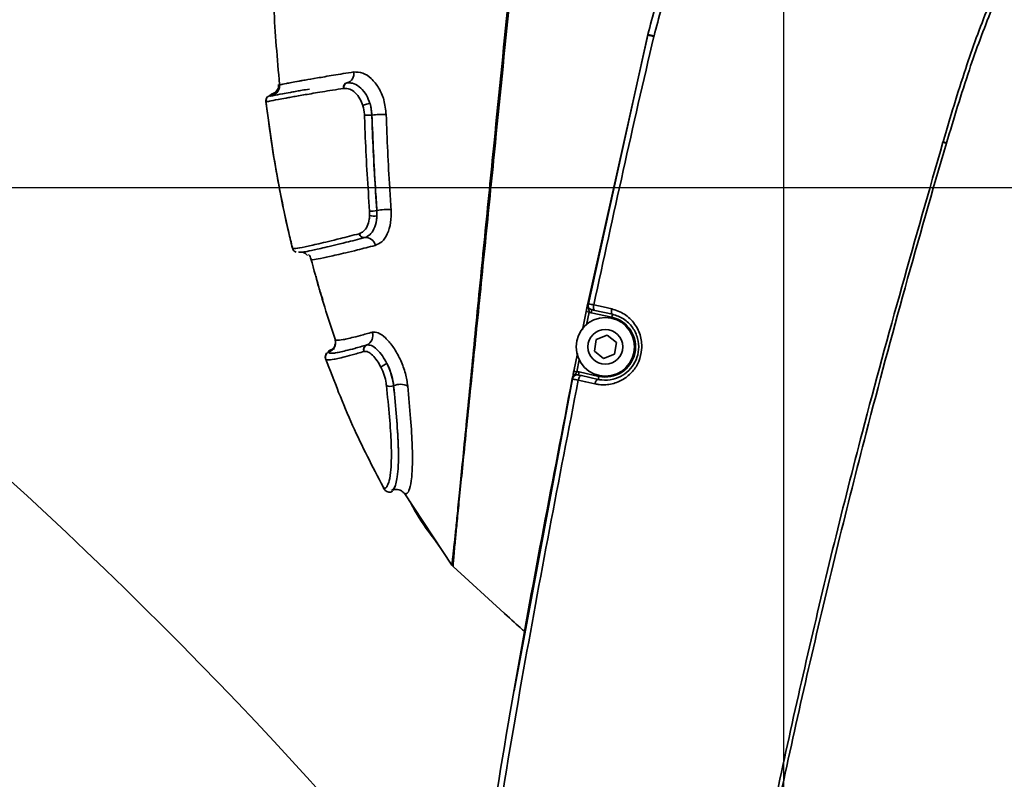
# Model space of a CAD drawing. Header units: millimetres. Extents: x -7686 to -856, y -458 to 6140.
# Tile 47 of 102: x -5967 to -5871, y 3971 to 4045. Entities that reach past the tile are written whole.
import ezdxf

# ---------------------------------------------------------------- set-up
doc = ezdxf.new("R2010")
doc.units = ezdxf.units.MM
doc.header["$LTSCALE"] = 5
doc.header["$PDSIZE"] = -1
doc.dimstyles.new('本体 安装', dxfattribs={"dimtxt": 24, "dimasz": 12, "dimexe": 7, "dimexo": 0.625, "dimtad": 1, "dimtoh": 1, "dimtxsty": 'Standard', "dimcen": 2.5, "dimclrd": 1, "dimclre": 1, "dimclrt": 4, "dimadec": 0, "dimazin": 0, "dimtfac": 1, "dimtmove": 0, "dimatfit": 3, "dimfxl": 1, "dimarcsym": 0})

# ---------------------------------------------------------------- blocks, each defined once
blk = doc.blocks.new('*D70')
at = {"color": 1, "linetype": 'ByBlock', "lineweight": -2, "transparency": 16777216}
for p, q in [((-5843.335, 4028.258), (-6087.162, 4028.258)), ((-6080.162, 3610.258), (-6080.162, 4016.258)), ((-5843.335, 3598.258), (-6087.162, 3598.258))]:
    blk.add_line(p, q, dxfattribs=at)
at = {"color": 1, "linetype": 'ByBlock', "transparency": 16777216}
for points in [[(-6082.162, 4016.258), (-6078.162, 4016.258), (-6080.162, 4028.258)], [(-6082.162, 3610.258), (-6078.162, 3610.258), (-6080.162, 3598.258)]]:
    blk.add_solid(points, dxfattribs=at)
at = {"layer": 'Defpoints', "color": 0, "linetype": 'ByBlock', "transparency": 16777216}
for p in [(-6080.162, 4028.258), (-5842.71, 4028.258), (-5842.71, 3598.258)]:
    blk.add_point(p, dxfattribs=at)
at = {"color": 4, "linetype": 'ByBlock', "transparency": 16777216, "insert": (-6092.787, 3813.258), "char_height": 24, "attachment_point": 5, "rotation": 90}
blk.add_mtext('430', dxfattribs=at)
blk = doc.blocks.new('*D71')
at = {"color": 1, "linetype": 'ByBlock', "lineweight": -2, "transparency": 16777216}
for p, q in [((-5843.335, 4073.258), (-6086.916, 4073.258)), ((-6079.916, 4040.258), (-6079.916, 4061.258)), ((-5843.335, 4028.258), (-6086.916, 4028.258))]:
    blk.add_line(p, q, dxfattribs=at)
at = {"color": 1, "linetype": 'ByBlock', "transparency": 16777216}
for points in [[(-6081.916, 4061.258), (-6077.916, 4061.258), (-6079.916, 4073.258)], [(-6081.916, 4040.258), (-6077.916, 4040.258), (-6079.916, 4028.258)]]:
    blk.add_solid(points, dxfattribs=at)
at = {"layer": 'Defpoints', "color": 0, "linetype": 'ByBlock', "transparency": 16777216}
for p in [(-6079.916, 4073.258), (-5842.71, 4073.258), (-5842.71, 4028.258)]:
    blk.add_point(p, dxfattribs=at)
at = {"color": 4, "linetype": 'ByBlock', "transparency": 16777216, "insert": (-6092.541, 4048.001), "char_height": 24, "attachment_point": 5, "rotation": 90}
blk.add_mtext('45', dxfattribs=at)
blk = doc.blocks.new('*D77')
at = {"color": 1, "linetype": 'ByBlock', "lineweight": -2, "transparency": 16777216}
for p, q in [((-5892.71, 3650.761), (-5892.71, 4163.387)), ((-5842.71, 3650.761), (-5842.71, 4163.387)), ((-5880.71, 4156.387), (-5854.71, 4156.387))]:
    blk.add_line(p, q, dxfattribs=at)
at = {"color": 1, "linetype": 'ByBlock', "transparency": 16777216}
for points in [[(-5880.71, 4158.387), (-5880.71, 4154.387), (-5892.71, 4156.387)], [(-5854.71, 4158.387), (-5854.71, 4154.387), (-5842.71, 4156.387)]]:
    blk.add_solid(points, dxfattribs=at)
at = {"layer": 'Defpoints', "color": 0, "linetype": 'ByBlock', "transparency": 16777216}
for p in [(-5842.71, 4156.387), (-5892.71, 3650.136), (-5842.71, 3650.136)]:
    blk.add_point(p, dxfattribs=at)
at = {"color": 4, "linetype": 'ByBlock', "transparency": 16777216, "insert": (-5867.71, 4169.012), "char_height": 24, "attachment_point": 5}
blk.add_mtext('50', dxfattribs=at)
blk = doc.blocks.new('*D83')
at = {"color": 1, "linetype": 'ByBlock', "lineweight": -2, "transparency": 16777216}
blk.add_arc((-5842.71, 3598.258), 198.726, 93.46032, 166.53968, dxfattribs=at)
at = {"color": 1, "linetype": 'ByBlock', "transparency": 16777216}
for points in [[(-5854.764, 3798.621), (-5854.644, 3794.622), (-5842.71, 3796.984)], [(-6034.018, 3644.109), (-6037.935, 3644.922), (-6038.416, 3632.766)]]:
    blk.add_solid(points, dxfattribs=at)
at = {"layer": 'Defpoints', "color": 0, "linetype": 'ByBlock', "transparency": 16777216}
for p in [(-5842.71, 4028.258), (-5931.897, 3775.846), (-6266.177, 3672.927), (-5842.71, 3598.258), (-5842.71, 3598.258)]:
    blk.add_point(p, dxfattribs=at)
at = {"color": 4, "linetype": 'ByBlock', "transparency": 16777216, "insert": (-5978.563, 3760.162), "char_height": 24, "attachment_point": 5, "rotation": 40}
blk.add_mtext('80°', dxfattribs=at)

msp = doc.modelspace()

# ---------------------------------------------------------------- linework, layer by layer
at = {"linetype": 'Continuous', "lineweight": 35}
for p, q in [((-5911.822, 4016.973), (-5905.979, 4043.159)), ((-5905.962, 4043.23), (-5911.807, 4016.658)), ((-5905.979, 4043.159), (-5905.962, 4043.23)), ((-5905.36, 4043.088), (-5905.377, 4043.017)), ((-5941.871, 4038.354), (-5941.869, 4038.348)), ((-5941.871, 4038.354), (-5941.871, 4038.354)), ((-5935.605, 4037.968), (-5935.63, 4037.965)), ((-5935.304, 4038.503), (-5935.273, 4038.507)), ((-5935.273, 4038.507), (-5935.301, 4038.503)), ((-5942.753, 4037.256), (-5942.753, 4037.256)), ((-5942.707, 4037.368), (-5942.635, 4037.4)), ((-5943.196, 4036.7), (-5943.196, 4036.7)), ((-5943.196, 4036.693), (-5943.195, 4036.689)), ((-5932.864, 4035.37), (-5932.874, 4035.369)), ((-5877.191, 4032.722), (-5877.185, 4032.744)), ((-5876.838, 4032.642), (-5876.844, 4032.62)), ((-5933.092, 4025.566), (-5933.097, 4026.007)), ((-5932.386, 4026.053), (-5932.376, 4026.056)), ((-5932.386, 4026.053), (-5932.377, 4025.527)), ((-5932.377, 4025.527), (-5932.376, 4026.056)), ((-5934.11, 4023.791), (-5934.084, 4023.798)), ((-5933.903, 4023.327), (-5933.587, 4023.408)), ((-5933.558, 4023.415), (-5933.589, 4023.407)), ((-5933.576, 4023.41), (-5933.575, 4023.411)), ((-5940.629, 4022.418), (-5940.61, 4022.39)), ((-5940.629, 4022.418), (-5940.629, 4022.418)), ((-5940.629, 4022.418), (-5940.617, 4022.378)), ((-5938.809, 4021.333), (-5938.809, 4021.333)), ((-5912.352, 4014.424), (-5911.98, 4016.214)), ((-5911.687, 4016.153), (-5911.98, 4016.214)), ((-5911.687, 4016.153), (-5911.945, 4014.91)), ((-5911.44, 4016.382), (-5911.505, 4016.089)), ((-5909.471, 4015.638), (-5911.505, 4016.089)), ((-5909.406, 4015.931), (-5911.146, 4016.317)), ((-5909.406, 4015.931), (-5909.471, 4015.638)), ((-5911.017, 4013.472), (-5909.945, 4013.901)), ((-5909.945, 4013.901), (-5909.037, 4013.187)), ((-5936.461, 4013.515), (-5936.461, 4013.514)), ((-5933.378, 4012.94), (-5933.349, 4012.947)), ((-5933.378, 4012.94), (-5933.375, 4012.941)), ((-5933.349, 4012.947), (-5933.375, 4012.941)), ((-5911.182, 4012.329), (-5911.017, 4013.472)), ((-5909.037, 4013.187), (-5909.202, 4012.044)), ((-5937.075, 4012.246), (-5937.075, 4012.246)), ((-5937.072, 4012.247), (-5936.978, 4012.363)), ((-5937.072, 4012.247), (-5937.072, 4012.247)), ((-5933.62, 4012.313), (-5933.644, 4012.307)), ((-5913.182, 4010.382), (-5912.83, 4012.104)), ((-5910.275, 4011.615), (-5911.182, 4012.329)), ((-5909.202, 4012.044), (-5910.275, 4011.615)), ((-5912.646, 4011.506), (-5912.888, 4010.322)), ((-5913.124, 4010.666), (-5919.002, 3979.201)), ((-5912.888, 4010.322), (-5913.182, 4010.382)), ((-5912.737, 4010.012), (-5912.672, 4010.305)), ((-5912.672, 4010.305), (-5910.748, 4009.878)), ((-5912.445, 4009.947), (-5910.813, 4009.585)), ((-5930.75, 4008.97), (-5930.758, 4008.967)), ((-5910.813, 4009.585), (-5910.748, 4009.878)), ((-5931.794, 3999.137), (-5931.794, 3999.132)), ((-5931.794, 3999.132), (-5931.672, 3998.987)), ((-5930.985, 3998.79), (-5930.948, 3998.8)), ((-5929.732, 3998.524), (-5925.076, 3991.468)), ((-5929.724, 3998.516), (-5929.732, 3998.524)), ((-5926.598, 3993.74), (-5926.201, 3993.173)), ((-5924.953, 3991.334), (-5919.97, 3986.788))]:
    msp.add_line(p, q, dxfattribs=at)
at = {"linetype": 'Continuous', "lineweight": 35, "flags": 128}
for points in [[(-5877.191, 4032.722), (-5877.149, 4032.71), (-5877.106, 4032.697), (-5877.063, 4032.684), (-5877.02, 4032.672), (-5876.976, 4032.659), (-5876.933, 4032.646), (-5876.888, 4032.633), (-5876.844, 4032.62)], [(-5877.185, 4032.744), (-5877.142, 4032.731), (-5877.1, 4032.719), (-5877.057, 4032.706), (-5877.014, 4032.693), (-5876.97, 4032.681), (-5876.926, 4032.668), (-5876.882, 4032.655), (-5876.838, 4032.642)], [(-5911.146, 4016.317), (-5911.182, 4016.334), (-5911.212, 4016.37), (-5911.236, 4016.422), (-5911.252, 4016.489), (-5911.26, 4016.568), (-5911.259, 4016.656), (-5911.25, 4016.75), (-5911.233, 4016.846)], [(-5911.233, 4016.846), (-5910.337, 4016.648), (-5909.492, 4016.461)], [(-5909.406, 4015.931), (-5909.442, 4015.949), (-5909.472, 4015.984), (-5909.496, 4016.037), (-5909.512, 4016.104), (-5909.519, 4016.183), (-5909.519, 4016.271), (-5909.509, 4016.365), (-5909.492, 4016.461)], [(-5912.445, 4009.947), (-5912.486, 4009.946), (-5912.529, 4009.926), (-5912.573, 4009.888), (-5912.616, 4009.834), (-5912.657, 4009.764), (-5912.694, 4009.683), (-5912.726, 4009.594), (-5912.75, 4009.499)], [(-5911.118, 4009.137), (-5912.012, 4009.335), (-5912.75, 4009.499)], [(-5910.813, 4009.585), (-5910.853, 4009.584), (-5910.897, 4009.564), (-5910.941, 4009.526), (-5910.984, 4009.472), (-5911.025, 4009.403), (-5911.062, 4009.322), (-5911.093, 4009.232), (-5911.118, 4009.137)], [(-5931.793, 3999.131), (-5931.793, 3999.13), (-5931.776, 3999.1), (-5931.776, 3999.1), (-5931.776, 3999.1)]]:
    msp.add_lwpolyline(points, dxfattribs=at)
at = {"linetype": 'Continuous', "lineweight": 35}
for radius in [2.85, 1.699]:
    msp.add_circle((-5910.11, 4012.758), radius, dxfattribs=at)
at = {"color": 4, "linetype": 'ByBlock'}
for centre, radius, start, end in [((-5842.71, 3598.258), 872.295, 310, 170), ((-6266.177, 3672.927), 442.295, 10.83949, 54.16051)]:
    msp.add_arc(centre, radius, start, end, dxfattribs=at)
at = {"linetype": 'Continuous', "lineweight": 35}
for centre, radius, start, end in [((-5970.215, 3769.523), 281.075, 76.6631, 76.789), ((-5938.537, 3903.438), 143.537, 76.63611, 76.88269), ((-5935.512, 4039.367), 0.889, 283.72326, 13.11952), ((-5942.865, 4038.25), 1, 276.46135, 5.9884), ((-5935.197, 4038.07), 0.446, 103.846, 193.68125), ((-5935.166, 4038.07), 0.45, 103.78835, 193.01271), ((-5932.713, 4034.122), 2.398, 98.25369, 115.44908), ((-5933.359, 4039.314), 3.975, 266.7093, 277.0133), ((-5931.917, 4026.918), 8.505, 87.04194, 96.3907), ((-5932.893, 4028.348), 2.35, 265.00634, 282.44425), ((-5932.663, 4026.85), 1.353, 251.52449, 282.193), ((-5931.378, 4021.155), 5.002, 85.57383, 101.50999), ((-5933.655, 4023.863), 0.46, 188.91948, 278.28126), ((-5933.625, 4023.876), 0.466, 189.6145, 278.33017), ((-5933.453, 4022.499), 0.919, 9.52797, 98.38853), ((-5939.777, 4021.082), 1, 14.52096, 42.76944), ((-5911.332, 4016.87), 0.5, 168.15519, 257.5), ((-5911.332, 4016.87), 0.8, 243.69886, 257.5), ((-5910.11, 4012.758), 2.95, 257.5, 77.5), ((-5933.749, 4013.841), 0.975, 292.54598, 21.15544), ((-5937.407, 4013.189), 1, 289.55814, 18.98347), ((-5933.191, 4012.489), 0.488, 112.56217, 201.86576), ((-5933.16, 4012.492), 0.493, 112.49481, 201.20635), ((-5936.908, 4011.774), 0.5, 109.55696, 199.84729), ((-5930.688, 4009.168), 2.076, 110.02831, 129.00236), ((-5912.846, 4009.524), 0.5, 77.5, 168.56525), ((-5912.846, 4009.524), 0.8, 77.5, 93.0216), ((-5931.089, 4009.7), 0.804, 243.11428, 294.26388), ((-5930.103, 4007.436), 1.665, 64.2892, 112.8792), ((-5924.279, 3992.073), 1, 217.16304, 227.62871)]:
    msp.add_arc(centre, radius, start, end, dxfattribs=at)
for points, knots in [([(-5905.962, 4043.23), (-5905.487, 4045.033), (-5904.537, 4048.64), (-5902.33, 4054.402), (-5899.332, 4060.449), (-5895.359, 4066.598), (-5890.732, 4072.271), (-5885.482, 4077.375), (-5879.7, 4081.864), (-5873.456, 4085.686), (-5866.813, 4088.764), (-5859.871, 4091.087), (-5852.714, 4092.625), (-5845.427, 4093.332), (-5838.109, 4093.224), (-5832.99, 4092.584), (-5830.335, 4092.069), (-5830.068, 4092.017)], [0, 0, 0, 0, 0.056097, 0.112194, 0.185418, 0.258875, 0.332099, 0.405323, 0.478781, 0.552005, 0.625229, 0.698686, 0.771909, 0.845131, 0.918586, 0.991808, 1, 1, 1, 1]), ([(-5830.153, 4091.647), (-5830.415, 4091.698), (-5833.051, 4092.204), (-5838.136, 4092.829), (-5845.409, 4092.915), (-5852.646, 4092.189), (-5859.748, 4090.635), (-5866.629, 4088.303), (-5873.208, 4085.223), (-5879.387, 4081.411), (-5885.104, 4076.941), (-5890.292, 4071.869), (-5894.865, 4066.239), (-5898.792, 4060.142), (-5901.759, 4054.152), (-5903.945, 4048.445), (-5904.889, 4044.874), (-5905.36, 4043.088)], [0, 0, 0, 0, 0.0081052, 0.0814726, 0.1550773, 0.2284465, 0.3017302, 0.3752483, 0.4485329, 0.5217247, 0.5951486, 0.6683417, 0.7414735, 0.8148354, 0.8879674, 0.9439837, 1, 1, 1, 1]), ([(-5877.185, 4032.744), (-5877.185, 4032.744), (-5876.476, 4035.138), (-5875.156, 4039.552), (-5872.883, 4045.88), (-5870.263, 4051.645), (-5867.099, 4057.032), (-5863.276, 4061.856), (-5858.801, 4065.941), (-5853.684, 4069.148), (-5848.347, 4071.385), (-5842.96, 4072.717), (-5837.627, 4073.235), (-5832.237, 4072.868), (-5827.716, 4071.708), (-5823.572, 4069.89), (-5819.823, 4067.537), (-5816.127, 4064.26), (-5813.036, 4060.599), (-5810.503, 4056.709), (-5808.102, 4051.854), (-5806.211, 4045.943), (-5805.232, 4039.058), (-5805.403, 4032.133), (-5806.527, 4025.714), (-5808.4, 4019.878), (-5810.607, 4014.578), (-5812.209, 4011.1), (-5813.005, 4009.358), (-5813.005, 4009.358)], [0, 0, 0, 0, 0.0000004, 0.0519697, 0.0958913, 0.1398551, 0.1836471, 0.2257203, 0.2677477, 0.3094747, 0.3512146, 0.3880505, 0.4248701, 0.4624673, 0.5000167, 0.5213439, 0.5564912, 0.591671, 0.623813, 0.6560933, 0.6882643, 0.7366322, 0.7850194, 0.8327738, 0.8805482, 0.9202811, 0.9601361, 0.9999996, 1, 1, 1, 1]), ([(-5813.336, 4009.509), (-5812.543, 4011.242), (-5810.958, 4014.708), (-5808.79, 4019.994), (-5806.985, 4025.8), (-5805.954, 4032.163), (-5805.895, 4038.982), (-5806.981, 4045.722), (-5809.184, 4052.176), (-5812.485, 4058.119), (-5816.374, 4062.897), (-5820.545, 4066.512), (-5824.161, 4068.748), (-5828.142, 4070.485), (-5832.473, 4071.612), (-5837.658, 4072.012), (-5842.815, 4071.584), (-5848.066, 4070.379), (-5853.296, 4068.304), (-5858.351, 4065.275), (-5862.803, 4061.361), (-5866.647, 4056.677), (-5869.849, 4051.396), (-5872.506, 4045.702), (-5874.811, 4039.424), (-5876.124, 4035.03), (-5876.838, 4032.642)], [0, 0, 0, 0, 0.040485, 0.080963, 0.121308, 0.169422, 0.217516, 0.265914, 0.314295, 0.362227, 0.41012, 0.444659, 0.479167, 0.499986, 0.53677, 0.5736, 0.610042, 0.646499, 0.688018, 0.729522, 0.771594, 0.813712, 0.858055, 0.902582, 0.947061, 1, 1, 1, 1]), ([(-5925.076, 3991.468), (-5925.075, 3991.471), (-5925.074, 3991.475), (-5925.039, 3991.728), (-5924.963, 3992.386), (-5924.832, 3993.59), (-5924.656, 3995.284), (-5924.456, 3997.252), (-5924.202, 3999.8), (-5923.897, 4002.906), (-5923.543, 4006.495), (-5923.155, 4010.435), (-5922.604, 4016.081), (-5921.874, 4023.5), (-5920.768, 4034.547), (-5919.962, 4042.598), (-5919.464, 4047.578)], [0, 0, 0, 0, 0.086644, 0.154853, 0.223076, 0.290903, 0.335112, 0.37926, 0.423646, 0.46807, 0.517146, 0.566482, 0.615759, 0.721755, 0.827893, 1, 1, 1, 1]), ([(-5919.342, 4047.564), (-5919.837, 4042.584), (-5920.639, 4034.531), (-5921.754, 4023.481), (-5922.501, 4016.058), (-5923.072, 4010.408), (-5923.474, 4006.464), (-5923.842, 4002.872), (-5924.16, 3999.764), (-5924.417, 3997.211), (-5924.611, 3995.23), (-5924.773, 3993.517), (-5924.885, 3992.291), (-5924.94, 3991.613), (-5924.956, 3991.345), (-5924.954, 3991.338), (-5924.953, 3991.334)], [0, 0, 0, 0, 0.171938, 0.278009, 0.383938, 0.433232, 0.482586, 0.531677, 0.576151, 0.62059, 0.664797, 0.70906, 0.776919, 0.845174, 0.913414, 1, 1, 1, 1]), ([(-5942.451, 4046.593), (-5942.442, 4046.344), (-5942.338, 4043.592), (-5942.093, 4040.849), (-5941.871, 4038.354)], [0, 0, 0, 0, 0.090605, 1, 1, 1, 1]), ([(-5905.377, 4043.017), (-5905.377, 4043.017), (-5907.441, 4034.319), (-5909.337, 4025.582), (-5911.233, 4016.846)], [0, 0, 0, 0, 0.000002, 1, 1, 1, 1]), ([(-5941.869, 4038.348), (-5941.869, 4038.338), (-5941.868, 4038.31), (-5941.797, 4038.318), (-5941.404, 4038.397), (-5940.743, 4038.534), (-5940.203, 4038.627), (-5939.794, 4038.703), (-5939.597, 4038.74), (-5939.14, 4038.825), (-5938.238, 4038.972), (-5936.694, 4039.242), (-5935.329, 4039.46), (-5934.647, 4039.568)], [0, 0, 0, 0, 0.102249, 0.291004, 0.478809, 0.572154, 0.665098, 0.688243, 0.699804, 0.722902, 0.815101, 0.907579, 1, 1, 1, 1]), ([(-5934.647, 4039.568), (-5934.355, 4039.565), (-5933.783, 4039.558), (-5932.906, 4038.969), (-5932.178, 4038.053), (-5931.627, 4036.824), (-5931.529, 4035.897), (-5931.478, 4035.411)], [0, 0, 0, 0, 0.201292, 0.39395, 0.587773, 0.784499, 1, 1, 1, 1]), ([(-5935.63, 4037.965), (-5936.349, 4037.851), (-5937.787, 4037.625), (-5939.413, 4037.343), (-5940.361, 4037.189), (-5940.839, 4037.1), (-5941.043, 4037.062), (-5941.467, 4036.984), (-5942.274, 4036.842), (-5942.806, 4036.74), (-5943.13, 4036.657), (-5943.195, 4036.657), (-5943.196, 4036.688), (-5943.196, 4036.7)], [0, 0, 0, 0, 0.092702, 0.185457, 0.276945, 0.299746, 0.311141, 0.33392, 0.424957, 0.606606, 0.697069, 0.877646, 1, 1, 1, 1]), ([(-5942.748, 4037.225), (-5942.747, 4037.225), (-5942.743, 4037.208), (-5942.689, 4037.213), (-5942.369, 4037.295), (-5941.84, 4037.396), (-5941.042, 4037.537), (-5940.623, 4037.614), (-5940.421, 4037.652), (-5939.943, 4037.74), (-5939.498, 4037.813), (-5938.955, 4037.904), (-5938.95, 4037.905)], [0, 0, 0, 0, 0.00953, 0.268925, 0.398535, 0.658252, 0.787998, 0.820383, 0.836584, 0.869003, 0.998852, 1, 1, 1, 1]), ([(-5942.001, 4038.359), (-5941.989, 4038.306), (-5941.934, 4038.079), (-5942.145, 4037.701), (-5942.322, 4037.543), (-5942.365, 4037.519), (-5942.386, 4037.506)], [0, 0, 0, 0, 0.090921, 0.390417, 0.685254, 1, 1, 1, 1]), ([(-5933.743, 4036.287), (-5933.832, 4036.52), (-5934.02, 4037.012), (-5934.481, 4037.576), (-5935.039, 4037.954), (-5935.413, 4037.963), (-5935.605, 4037.968)], [0, 0, 0, 0, 0.227827, 0.480931, 0.734553, 1, 1, 1, 1]), ([(-5935.273, 4038.507), (-5935.048, 4038.501), (-5934.605, 4038.488), (-5933.939, 4038.035), (-5933.388, 4037.359), (-5933.164, 4036.773), (-5933.057, 4036.495)], [0, 0, 0, 0, 0.26347, 0.516596, 0.770493, 1, 1, 1, 1]), ([(-5943.211, 4036.827), (-5943.021, 4035.329), (-5942.649, 4032.401), (-5941.873, 4028.029), (-5941.2, 4024.735), (-5940.74, 4022.925), (-5940.616, 4022.437)], [0, 0, 0, 0, 0.310245, 0.606002, 0.893645, 1, 1, 1, 1]), ([(-5942.756, 4037.255), (-5942.811, 4037.244), (-5942.922, 4037.22), (-5943.061, 4037.118), (-5943.159, 4036.979), (-5943.194, 4036.854), (-5943.201, 4036.76), (-5943.198, 4036.723), (-5943.196, 4036.7)], [0, 0, 0, 0, 0.214083, 0.428166, 0.64225, 0.856334, 0.91367, 1, 1, 1, 1]), ([(-5943.033, 4037.173), (-5943.067, 4037.147), (-5943.172, 4037.067), (-5943.188, 4036.859), (-5943.198, 4036.719)], [0, 0, 0, 0, 0.326801, 1, 1, 1, 1]), ([(-5942.753, 4037.256), (-5942.813, 4037.275), (-5942.875, 4037.294), (-5942.711, 4037.366), (-5942.707, 4037.368)], [0, 0, 0, 0, 0.977725, 1, 1, 1, 1]), ([(-5942.414, 4037.518), (-5942.538, 4037.456), (-5942.811, 4037.323), (-5942.775, 4037.279), (-5942.756, 4037.255)], [0, 0, 0, 0, 0.458689, 1, 1, 1, 1]), ([(-5943.196, 4036.7), (-5942.873, 4034.27), (-5942.236, 4029.47), (-5941.16, 4024.749), (-5940.629, 4022.418)], [0, 0, 0, 0, 0.506381, 1, 1, 1, 1]), ([(-5933.587, 4035.346), (-5933.589, 4035.381), (-5933.601, 4035.695), (-5933.66, 4036.018), (-5933.742, 4036.284), (-5933.743, 4036.287)], [0, 0, 0, 0, 0.112189, 0.990718, 1, 1, 1, 1]), ([(-5932.864, 4035.37), (-5932.9, 4035.737), (-5932.939, 4036.121), (-5933.052, 4036.48), (-5933.057, 4036.495)], [0, 0, 0, 0, 0.957384, 1, 1, 1, 1]), ([(-5933.057, 4036.495), (-5933.056, 4036.492), (-5932.959, 4036.173), (-5932.89, 4035.787), (-5932.875, 4035.411), (-5932.874, 4035.369)], [0, 0, 0, 0, 0.009276, 0.887843, 1, 1, 1, 1]), ([(-5933.097, 4026.007), (-5933.256, 4028.394), (-5933.462, 4031.497), (-5933.564, 4034.625), (-5933.587, 4035.346)], [0, 0, 0, 0, 0.769665, 1, 1, 1, 1]), ([(-5932.874, 4035.369), (-5932.85, 4034.65), (-5932.749, 4031.53), (-5932.544, 4028.435), (-5932.386, 4026.053)], [0, 0, 0, 0, 0.230285, 1, 1, 1, 1]), ([(-5932.376, 4026.056), (-5932.426, 4026.762), (-5932.645, 4029.848), (-5932.768, 4032.965), (-5932.864, 4035.37)], [0, 0, 0, 0, 0.228597, 1, 1, 1, 1]), ([(-5931.478, 4035.411), (-5931.383, 4033.02), (-5931.259, 4029.919), (-5931.042, 4026.845), (-5930.992, 4026.142)], [0, 0, 0, 0, 0.771113, 1, 1, 1, 1]), ([(-5909.653, 3843.217), (-5909.653, 3843.217), (-5909.236, 3853.077), (-5908.143, 3870.353), (-5905.699, 3894.977), (-5902.834, 3917.105), (-5899.325, 3939.134), (-5895.195, 3961.049), (-5890.45, 3982.833), (-5884.608, 4006.775), (-5879.878, 4023.321), (-5877.191, 4032.722)], [0, 0, 0, 0, 0, 0.153608, 0.269343, 0.385106, 0.500844, 0.616497, 0.732172, 0.847828, 1, 1, 1, 1]), ([(-5876.844, 4032.62), (-5876.844, 4032.62), (-5879.613, 4023.248), (-5884.214, 4006.671), (-5890.079, 3982.749), (-5894.802, 3960.97), (-5898.923, 3939.065), (-5902.424, 3917.046), (-5905.27, 3894.929), (-5907.757, 3870.32), (-5908.691, 3853.048), (-5909.224, 3843.198)], [0, 0, 0, 0, 0, 0.152186, 0.267845, 0.383525, 0.499181, 0.614915, 0.730673, 0.846404, 1, 1, 1, 1]), ([(-5934.084, 4023.798), (-5933.946, 4023.86), (-5933.654, 4023.99), (-5933.312, 4024.491), (-5933.133, 4025.062), (-5933.101, 4025.446), (-5933.092, 4025.566)], [0, 0, 0, 0, 0.270384, 0.56999, 0.865091, 1, 1, 1, 1]), ([(-5932.377, 4025.527), (-5932.389, 4025.383), (-5932.427, 4024.925), (-5932.642, 4024.243), (-5933.05, 4023.643), (-5933.395, 4023.488), (-5933.558, 4023.415)], [0, 0, 0, 0, 0.135817, 0.431929, 0.731153, 1, 1, 1, 1]), ([(-5930.992, 4026.142), (-5930.989, 4025.708), (-5930.982, 4024.843), (-5931.331, 4023.744), (-5931.867, 4022.94), (-5932.324, 4022.746), (-5932.547, 4022.651)], [0, 0, 0, 0, 0.256889, 0.511164, 0.761973, 1, 1, 1, 1]), ([(-5940.61, 4022.39), (-5940.608, 4022.377), (-5940.603, 4022.341), (-5940.366, 4022.323), (-5939.593, 4022.47), (-5938.165, 4022.79), (-5936.375, 4023.206), (-5934.741, 4023.628), (-5934.11, 4023.791)], [0, 0, 0, 0, 0.123707, 0.342865, 0.561382, 0.727514, 0.894643, 1, 1, 1, 1]), ([(-5933.589, 4023.407), (-5934.208, 4023.247), (-5935.814, 4022.833), (-5937.577, 4022.423), (-5938.856, 4022.138), (-5939.55, 4021.992), (-5939.882, 4021.966), (-5939.901, 4021.99), (-5939.908, 4021.999)], [0, 0, 0, 0, 0.121312, 0.314603, 0.507475, 0.698416, 0.88949, 1, 1, 1, 1]), ([(-5932.547, 4022.651), (-5933.147, 4022.497), (-5934.707, 4022.096), (-5936.423, 4021.699), (-5937.802, 4021.389), (-5938.557, 4021.242), (-5938.81, 4021.264), (-5938.809, 4021.31), (-5938.809, 4021.333)], [0, 0, 0, 0, 0.093799, 0.244024, 0.395241, 0.596424, 0.798191, 1, 1, 1, 1]), ([(-5940.615, 4022.388), (-5940.576, 4022.282), (-5940.502, 4022.08), (-5940.336, 4022.029), (-5940.258, 4022.004)], [0, 0, 0, 0, 0.526491, 1, 1, 1, 1]), ([(-5939.992, 4022.013), (-5939.993, 4022.004), (-5939.993, 4021.977), (-5939.846, 4021.984), (-5939.747, 4021.989)], [0, 0, 0, 0, 0.334065, 1, 1, 1, 1]), ([(-5939.643, 4021.985), (-5939.641, 4021.984), (-5939.613, 4021.981), (-5939.439, 4021.963), (-5939.23, 4021.75), (-5939.14, 4021.659)], [0, 0, 0, 0, 0.05266, 0.595262, 1, 1, 1, 1]), ([(-5938.809, 4021.333), (-5938.232, 4019.232), (-5937.51, 4016.606), (-5936.636, 4014.029), (-5936.461, 4013.515)], [0, 0, 0, 0, 0.800393, 1, 1, 1, 1]), ([(-5938.319, 4019.654), (-5938.238, 4019.294), (-5938.061, 4018.504), (-5937.789, 4017.742), (-5937.64, 4017.328)], [0, 0, 0, 0, 0.456186, 1, 1, 1, 1]), ([(-5911.98, 4016.214), (-5911.966, 4016.281), (-5911.938, 4016.419), (-5911.892, 4016.636), (-5911.855, 4016.811), (-5911.834, 4016.913), (-5911.824, 4016.962), (-5911.822, 4016.972), (-5911.822, 4016.973)], [0, 0, 0, 0, 0.196651, 0.411326, 0.710819, 0.940037, 0.995243, 1, 1, 1, 1]), ([(-5911.687, 4016.153), (-5911.689, 4016.191), (-5911.693, 4016.278), (-5911.732, 4016.438), (-5911.815, 4016.631), (-5911.843, 4016.833), (-5911.827, 4016.946), (-5911.822, 4016.971), (-5911.822, 4016.973)], [0, 0, 0, 0, 0.128714, 0.289968, 0.592953, 0.909005, 0.99472, 1, 1, 1, 1]), ([(-5911.822, 4016.973), (-5911.811, 4016.97), (-5911.789, 4016.966), (-5911.62, 4016.93), (-5911.419, 4016.886), (-5911.277, 4016.855), (-5911.233, 4016.846)], [0, 0, 0, 0, 0.290217, 0.580431, 0.870649, 1, 1, 1, 1]), ([(-5911.146, 4016.317), (-5911.168, 4016.322), (-5911.239, 4016.337), (-5911.34, 4016.36), (-5911.424, 4016.378), (-5911.435, 4016.381), (-5911.44, 4016.382)], [0, 0, 0, 0, 0.1293536, 0.4195752, 0.7097874, 1, 1, 1, 1]), ([(-5909.492, 4016.461), (-5909.062, 4016.317), (-5908.2, 4016.03), (-5907.202, 4015.048), (-5906.612, 4013.818), (-5906.496, 4012.513), (-5906.793, 4011.316), (-5907.422, 4010.31), (-5908.326, 4009.541), (-5909.457, 4009.078), (-5910.43, 4009.01), (-5910.981, 4009.112), (-5911.118, 4009.137)], [0, 0, 0, 0, 0.119736, 0.239636, 0.353838, 0.458325, 0.555131, 0.6494, 0.746453, 0.850332, 0.962926, 1, 1, 1, 1]), ([(-5910.813, 4009.585), (-5910.695, 4009.563), (-5910.218, 4009.474), (-5909.377, 4009.533), (-5908.397, 4009.932), (-5907.613, 4010.597), (-5907.067, 4011.47), (-5906.808, 4012.51), (-5906.911, 4013.645), (-5907.424, 4014.71), (-5908.289, 4015.558), (-5909.033, 4015.807), (-5909.406, 4015.931)], [0, 0, 0, 0, 0.037527, 0.151313, 0.255671, 0.352392, 0.445662, 0.541127, 0.644463, 0.758327, 0.878933, 1, 1, 1, 1]), ([(-5936.461, 4013.514), (-5936.455, 4013.496), (-5936.438, 4013.447), (-5936.304, 4013.373), (-5935.91, 4013.416), (-5935.362, 4013.517), (-5934.856, 4013.645), (-5934.033, 4013.846), (-5933.238, 4014.077), (-5932.84, 4014.193)], [0, 0, 0, 0, 0.1443419, 0.3742056, 0.6029837, 0.6598961, 0.7734306, 0.8867471, 1, 1, 1, 1]), ([(-5932.84, 4014.193), (-5932.652, 4014.198), (-5932.284, 4014.209), (-5931.555, 4013.685), (-5930.827, 4012.847), (-5930.167, 4011.735), (-5929.668, 4010.481), (-5929.447, 4009.523), (-5929.392, 4009.035), (-5929.381, 4008.936)], [0, 0, 0, 0, 0.163805, 0.321124, 0.47918, 0.638841, 0.799305, 0.959244, 1, 1, 1, 1]), ([(-5937.075, 4012.246), (-5937.069, 4012.226), (-5937.051, 4012.177), (-5936.908, 4012.101), (-5936.505, 4012.144), (-5935.949, 4012.248), (-5935.433, 4012.377), (-5934.593, 4012.584), (-5933.783, 4012.821), (-5933.378, 4012.94)], [0, 0, 0, 0, 0.146328, 0.373688, 0.601131, 0.657801, 0.771601, 0.885831, 1, 1, 1, 1]), ([(-5933.375, 4012.941), (-5933.782, 4012.822), (-5934.595, 4012.583), (-5935.437, 4012.377), (-5935.951, 4012.248), (-5936.441, 4012.157), (-5936.594, 4012.148), (-5936.709, 4012.142)], [0, 0, 0, 0, 0.199536, 0.39918, 0.597216, 0.696891, 1, 1, 1, 1]), ([(-5936.456, 4013.498), (-5936.456, 4013.498), (-5936.454, 4013.498), (-5936.369, 4013.14), (-5936.559, 4012.683), (-5936.653, 4012.605), (-5936.696, 4012.57)], [0, 0, 0, 0, 0.133427, 0.432486, 0.741366, 1, 1, 1, 1]), ([(-5933.349, 4012.947), (-5933.208, 4012.945), (-5932.927, 4012.942), (-5932.383, 4012.542), (-5931.844, 4011.924), (-5931.542, 4011.378), (-5931.399, 4011.118)], [0, 0, 0, 0, 0.25709, 0.51259, 0.768532, 1, 1, 1, 1]), ([(-5937.371, 4011.947), (-5937.39, 4011.886), (-5937.448, 4011.702), (-5937.396, 4011.664), (-5937.392, 4011.646), (-5937.392, 4011.643)], [0, 0, 0, 0, 0.296262, 0.893545, 1, 1, 1, 1]), ([(-5933.644, 4012.307), (-5934.053, 4012.187), (-5934.872, 4011.946), (-5935.72, 4011.736), (-5936.242, 4011.606), (-5936.802, 4011.501), (-5937.208, 4011.459), (-5937.354, 4011.536), (-5937.371, 4011.585), (-5937.378, 4011.605)], [0, 0, 0, 0, 0.114899, 0.2298586, 0.3438283, 0.4007038, 0.6279312, 0.8544152, 1, 1, 1, 1]), ([(-5937.287, 4012.173), (-5937.297, 4012.166), (-5937.338, 4012.135), (-5937.35, 4012.052), (-5937.359, 4011.989)], [0, 0, 0, 0, 0.241064, 1, 1, 1, 1]), ([(-5936.522, 4012.585), (-5936.679, 4012.525), (-5937.168, 4012.335), (-5937.113, 4012.282), (-5937.075, 4012.246)], [0, 0, 0, 0, 0.320229, 1, 1, 1, 1]), ([(-5936.709, 4012.142), (-5936.758, 4012.136), (-5937.013, 4012.104), (-5937.034, 4012.183), (-5937.061, 4012.229), (-5937.072, 4012.247)], [0, 0, 0, 0, 0.127105, 0.663809, 1, 1, 1, 1]), ([(-5936.978, 4012.363), (-5936.979, 4012.378), (-5936.981, 4012.413), (-5936.694, 4012.521), (-5936.521, 4012.586)], [0, 0, 0, 0, 0.398037, 1, 1, 1, 1]), ([(-5931.994, 4010.781), (-5932.114, 4010.999), (-5932.366, 4011.457), (-5932.813, 4011.975), (-5933.266, 4012.31), (-5933.502, 4012.312), (-5933.62, 4012.313)], [0, 0, 0, 0, 0.2303005, 0.4857001, 0.7415955, 1, 1, 1, 1]), ([(-5937.378, 4011.605), (-5936.543, 4009.409), (-5934.917, 4005.133), (-5932.804, 4001.075), (-5931.776, 3999.1)], [0, 0, 0, 0, 0.513422, 1, 1, 1, 1]), ([(-5930.75, 4008.97), (-5930.759, 4009.045), (-5930.801, 4009.413), (-5930.969, 4010.136), (-5931.232, 4010.79), (-5931.39, 4011.102), (-5931.399, 4011.118)], [0, 0, 0, 0, 0.110767, 0.543323, 0.97566, 1, 1, 1, 1]), ([(-5931.399, 4011.118), (-5931.396, 4011.113), (-5931.247, 4010.812), (-5930.99, 4010.171), (-5930.813, 4009.434), (-5930.768, 4009.054), (-5930.758, 4008.967)], [0, 0, 0, 0, 0.007617, 0.439207, 0.871197, 1, 1, 1, 1]), ([(-5931.452, 4008.983), (-5931.461, 4009.056), (-5931.499, 4009.373), (-5931.65, 4009.989), (-5931.867, 4010.525), (-5931.992, 4010.777), (-5931.994, 4010.781)], [0, 0, 0, 0, 0.1291575, 0.5613413, 0.9923909, 1, 1, 1, 1]), ([(-5913.336, 4009.623), (-5913.335, 4009.623), (-5913.333, 4009.634), (-5913.324, 4009.682), (-5913.303, 4009.785), (-5913.267, 4009.96), (-5913.223, 4010.177), (-5913.195, 4010.316), (-5913.182, 4010.382)], [0, 0, 0, 0, 0.004757, 0.059963, 0.289181, 0.588674, 0.803349, 1, 1, 1, 1]), ([(-5912.888, 4010.322), (-5912.905, 4010.288), (-5912.943, 4010.21), (-5913.042, 4010.078), (-5913.195, 4009.934), (-5913.3, 4009.76), (-5913.33, 4009.649), (-5913.335, 4009.624), (-5913.336, 4009.623)], [0, 0, 0, 0, 0.128714, 0.289968, 0.592953, 0.909005, 0.99472, 1, 1, 1, 1]), ([(-5912.737, 4010.012), (-5912.736, 4010.011), (-5912.733, 4010.011), (-5912.689, 4010.001), (-5912.59, 4009.979), (-5912.493, 4009.958), (-5912.445, 4009.947)], [0, 0, 0, 0, 0.125837, 0.417202, 0.708602, 1, 1, 1, 1]), ([(-5931.315, 3999.331), (-5931.285, 3999.389), (-5931.19, 3999.573), (-5931.052, 4000.303), (-5930.96, 4001.604), (-5930.973, 4003.37), (-5931.137, 4005.85), (-5931.347, 4007.937), (-5931.452, 4008.983)], [0, 0, 0, 0, 0.101501, 0.318946, 0.475116, 0.63105, 0.815221, 1, 1, 1, 1]), ([(-5930.758, 4008.967), (-5930.655, 4007.919), (-5930.445, 4005.785), (-5930.288, 4003.268), (-5930.272, 4001.436), (-5930.358, 4000.25), (-5930.493, 3999.491), (-5930.687, 3998.902), (-5930.808, 3998.841), (-5930.888, 3998.801)], [0, 0, 0, 0, 0.13864, 0.28234, 0.399947, 0.521632, 0.643938, 0.766377, 1, 1, 1, 1]), ([(-5930.288, 4001.565), (-5930.287, 4001.594), (-5930.262, 4002.02), (-5930.293, 4003.397), (-5930.445, 4005.835), (-5930.648, 4007.924), (-5930.75, 4008.97)], [0, 0, 0, 0, 0.020683, 0.310174, 0.654541, 1, 1, 1, 1]), ([(-5925.215, 3938.322), (-5924.928, 3940.479), (-5923.049, 3954.556), (-5919.384, 3978.382), (-5915.217, 3999.905), (-5913.336, 4009.623)], [0, 0, 0, 0, 0.090313, 0.5893, 1, 1, 1, 1]), ([(-5912.75, 4009.499), (-5914.635, 3999.79), (-5918.811, 3978.283), (-5922.485, 3954.472), (-5924.368, 3940.403), (-5924.657, 3938.246)], [0, 0, 0, 0, 0.410634, 0.909645, 1, 1, 1, 1]), ([(-5912.75, 4009.499), (-5912.847, 4009.519), (-5913.04, 4009.56), (-5913.239, 4009.602), (-5913.327, 4009.621), (-5913.334, 4009.622), (-5913.336, 4009.623)], [0, 0, 0, 0, 0.291385, 0.582783, 0.874157, 1, 1, 1, 1]), ([(-5929.381, 4008.936), (-5929.28, 4007.855), (-5929.078, 4005.695), (-5928.923, 4003.109), (-5928.907, 4001.249), (-5929, 3999.747), (-5929.199, 3998.802), (-5929.45, 3998.389), (-5929.649, 3998.397), (-5929.7, 3998.477), (-5929.724, 3998.516)], [0, 0, 0, 0, 0.103729, 0.207116, 0.294402, 0.381804, 0.524691, 0.668071, 0.84036, 1, 1, 1, 1]), ([(-5931.776, 3999.1), (-5931.776, 3999.099), (-5931.774, 3999.096), (-5931.772, 3999.093), (-5931.771, 3999.091)], [0, 0, 0, 0, 0.4999772, 1, 1, 1, 1]), ([(-5931.771, 3999.091), (-5931.73, 3999.036), (-5931.668, 3998.955), (-5931.449, 3998.985), (-5931.349, 3999.241), (-5931.315, 3999.331)], [0, 0, 0, 0, 0.579148, 0.853136, 1, 1, 1, 1]), ([(-5931.764, 3999.051), (-5931.762, 3999.047), (-5931.741, 3998.999), (-5931.666, 3998.871), (-5931.501, 3998.647), (-5931.055, 3998.537), (-5930.903, 3998.65), (-5930.85, 3998.689)], [0, 0, 0, 0, 0.033527, 0.373499, 0.637295, 0.873672, 1, 1, 1, 1]), ([(-5930.877, 3998.756), (-5930.81, 3998.793), (-5930.661, 3998.875), (-5930.067, 3998.82), (-5929.81, 3998.549), (-5929.779, 3998.491), (-5929.774, 3998.482)], [0, 0, 0, 0, 0.271934, 0.608149, 0.939918, 1, 1, 1, 1]), ([(-5930.869, 3998.823), (-5930.841, 3998.817), (-5930.772, 3998.803), (-5930.667, 3999.048), (-5930.605, 3999.193)], [0, 0, 0, 0, 0.405147, 1, 1, 1, 1]), ([(-5929.138, 3997.624), (-5928.921, 3997.216), (-5928.192, 3995.847), (-5927.255, 3994.609), (-5926.598, 3993.74)], [0, 0, 0, 0, 0.298403, 1, 1, 1, 1]), ([(-5919.97, 3986.788), (-5919.957, 3986.776), (-5919.271, 3986.151), (-5918.579, 3985.525), (-5918.055, 3985.034), (-5917.964, 3984.948)], [0, 0, 0, 0, 0.015971, 0.828465, 1, 1, 1, 1])]:
    msp.add_open_spline(points, degree=3, knots=knots, dxfattribs=at)
for points in [[(-5941.871, 4038.354), (-5941.872, 4038.223), (-5941.874, 4037.96), (-5942.068, 4037.609), (-5942.369, 4037.344), (-5942.625, 4037.285), (-5942.753, 4037.256)], [(-5936.461, 4013.514), (-5936.433, 4013.386), (-5936.376, 4013.131), (-5936.485, 4012.745), (-5936.719, 4012.42), (-5936.954, 4012.304), (-5937.072, 4012.247)], [(-5937.075, 4012.246), (-5937.135, 4012.217), (-5937.254, 4012.158), (-5937.371, 4011.993), (-5937.424, 4011.798), (-5937.393, 4011.669), (-5937.378, 4011.605)]]:
    msp.add_open_spline(points, degree=3, dxfattribs=at)

# ---------------------------------------------------------------- dimensions: what is measured, and where the dimension line sits
at = {"color": 4, "linetype": 'ByBlock'}
dim = msp.add_linear_dim(base=(-5842.71, 4156.387), p1=(-5892.71, 3650.136), p2=(-5842.71, 3650.136), dimstyle='本体 安装', dxfattribs=at)
dim.commit()
dim.dimension.update_dxf_attribs({"geometry": '*D77', "text_midpoint": (-5867.71, 4169.012)})
at = {"color": 1, "linetype": 'ByBlock'}
for base, p1, p2, picture, middle in [((-6079.916, 4073.258), (-5842.71, 4028.258), (-5842.71, 4073.258), '*D71', (-6079.916, 4048.001)), ((-6080.162, 4028.258), (-5842.71, 3598.258), (-5842.71, 4028.258), '*D70', (-6080.162, 3813.258))]:
    dim = msp.add_linear_dim(base=base, p1=p1, p2=p2, angle=90, dimstyle='本体 安装', dxfattribs=at)
    dim.commit()
    dim.dimension.update_dxf_attribs({"geometry": picture, "text_midpoint": middle, "dimtype": 160})
at = {"color": 4, "linetype": 'ByBlock'}
dim = msp.add_angular_dim_2l(base=(-5931.897, 3775.846), line1=((-5842.71, 3598.258), (-5842.71, 4028.258)), line2=((-5842.71, 3598.258), (-6266.177, 3672.927)), dimstyle='本体 安装', dxfattribs=at)
dim.commit()
dim.dimension.update_dxf_attribs({"geometry": '*D83', "text_midpoint": (-5978.563, 3760.162)})

doc.saveas('drawing.dxf')
